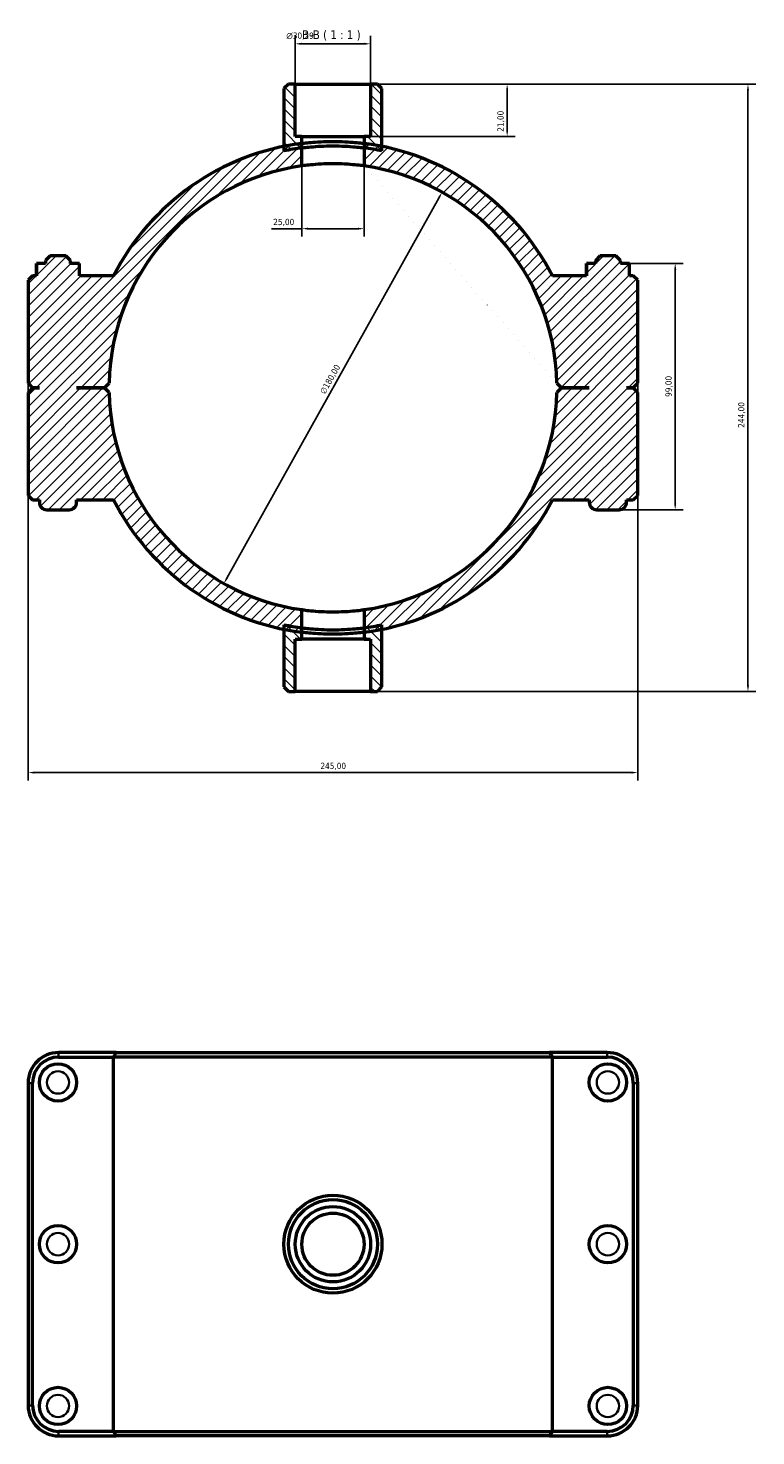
# Model space of a CAD drawing. Header units: millimetres. Extents: x 0 to 902, y -171 to 1184.
# Tile 6 of 6: x 304 to 596, y 618 to 1184. Entities that reach past the tile are written whole.
import ezdxf

# ---------------------------------------------------------------- set-up
doc = ezdxf.new("R2010")
doc.units = ezdxf.units.MM
for name, color, linetype, lineweight in [('Dimension (ISO)', 7, 'Continuous', 25), ('Hatch (ISO)', 7, 'Continuous', 18), ('Symbol (ISO)', 7, 'Continuous', 25), ('Visible (ISO)', 7, 'Continuous', 50), ('Visible Narrow (ISO)', 7, 'Continuous', 35)]:
    doc.layers.add(name, color=color, linetype=linetype, lineweight=lineweight)
doc.styles.add('Label Text (ISO)', font='tahoma.ttf')
doc.styles.add('Note Text (ISO)', font='tahoma.ttf')
doc.dimstyles.new('Default (ISO)', dxfattribs={"dimtxt": 2.5, "dimasz": 2.5, "dimexe": 3.175, "dimexo": 0, "dimgap": 0.762, "dimtad": 1, "dimrnd": 1e-08, "dimzin": 0, "dimtxsty": 'Note Text (ISO)', "dimcen": 0.09, "dimdle": 10, "dimclrd": 256, "dimclre": 256, "dimclrt": 232, "dimazin": 0, "dimtfac": 1.40208, "dimtmove": 0, "dimatfit": 3, "dimfxl": 1, "dimtolj": 1, "dimtzin": 0, "dimlwd": -1, "dimlwe": -1, "dimarcsym": 0})

# ---------------------------------------------------------------- blocks, each defined once
blk = doc.blocks.new('*D7')
at = {"layer": 'Defpoints', "color": 0, "transparency": 16777216}
for p in [(441.68, 1161.06), (439.03, 1140.06), (496.54, 1140.06)]:
    blk.add_point(p, dxfattribs=at)
at = {"layer": 'Dimension (ISO)', "transparency": 16777216}
for p, q in [((441.68, 1161.06), (499.72, 1161.06)), ((496.54, 1158.56), (496.54, 1142.56)), ((439.03, 1140.06), (499.72, 1140.06))]:
    blk.add_line(p, q, dxfattribs=at)
for points in [[(496.13, 1158.56), (496.96, 1158.56), (496.54, 1161.06)], [(496.13, 1142.56), (496.96, 1142.56), (496.54, 1140.06)]]:
    blk.add_solid(points, dxfattribs=at)
at = {"layer": 'Dimension (ISO)', "color": 232, "true_color": 0xca0064, "transparency": 16777216, "insert": (492.61, 1141.95), "char_height": 2.5, "attachment_point": 1, "rotation": 90, "style": 'Note Text (ISO)'}
blk.add_mtext('\\A1;21,00', dxfattribs=at)
blk = doc.blocks.new('*D8')
at = {"layer": 'Defpoints', "color": 0, "transparency": 16777216}
for p in [(411.39, 1177.27), (411.39, 1161.06), (441.68, 1161.06)]:
    blk.add_point(p, dxfattribs=at)
at = {"layer": 'Dimension (ISO)', "transparency": 16777216}
for p, q in [((411.39, 1161.06), (411.39, 1180.45)), ((439.18, 1177.27), (413.89, 1177.27)), ((441.68, 1161.06), (441.68, 1180.45))]:
    blk.add_line(p, q, dxfattribs=at)
for points in [[(413.89, 1177.69), (413.89, 1176.86), (411.39, 1177.27)], [(439.18, 1177.69), (439.18, 1176.86), (441.68, 1177.27)]]:
    blk.add_solid(points, dxfattribs=at)
at = {"layer": 'Dimension (ISO)', "color": 232, "true_color": 0xca0064, "transparency": 16777216, "insert": (407.8, 1181.8), "char_height": 2.5, "attachment_point": 1, "style": 'Note Text (ISO)'}
blk.add_mtext('\\A1;\\fAIGDT|b0|i0;\\H2.5000;\\ln\\fTahoma|b0|i0;\\H2.5000;30,29', dxfattribs=at)
blk = doc.blocks.new('*D9')
at = {"layer": 'Defpoints', "color": 0, "transparency": 16777216}
for p in [(470.38, 1117.66), (382.69, 960.4)]:
    blk.add_point(p, dxfattribs=at)
at = {"layer": 'Dimension (ISO)', "transparency": 16777216}
blk.add_line((383.9, 962.59), (469.16, 1115.48), dxfattribs=at)
blk.add_arc((426.53, 1039.03), 90.03, 58.8349, 82.0188, dxfattribs=at)
for points in [[(468.79, 1115.68), (469.52, 1115.28), (470.38, 1117.66)], [(383.54, 962.79), (384.27, 962.39), (382.69, 960.4)]]:
    blk.add_solid(points, dxfattribs=at)
at = {"layer": 'Dimension (ISO)', "color": 232, "true_color": 0xca0064, "transparency": 16777216, "insert": (421.12, 1037.49), "char_height": 2.5, "attachment_point": 1, "rotation": 60.8556, "style": 'Note Text (ISO)'}
blk.add_mtext('\\A1;∅180,00', dxfattribs=at)
blk = doc.blocks.new('*D10')
at = {"layer": 'Defpoints', "color": 0, "transparency": 16777216}
for p in [(545.66, 1089.06), (541.53, 990.06), (564.08, 990.06)]:
    blk.add_point(p, dxfattribs=at)
at = {"layer": 'Dimension (ISO)', "transparency": 16777216}
for p, q in [((545.66, 1089.06), (567.26, 1089.06)), ((564.08, 1086.56), (564.08, 992.56)), ((541.53, 990.06), (567.26, 990.06))]:
    blk.add_line(p, q, dxfattribs=at)
for points in [[(563.66, 1086.56), (564.5, 1086.56), (564.08, 1089.06)], [(563.66, 992.56), (564.5, 992.56), (564.08, 990.06)]]:
    blk.add_solid(points, dxfattribs=at)
at = {"layer": 'Dimension (ISO)', "color": 232, "true_color": 0xca0064, "transparency": 16777216, "insert": (560.15, 1035.41), "char_height": 2.5, "attachment_point": 1, "rotation": 90, "style": 'Note Text (ISO)'}
blk.add_mtext('\\A1;99,00', dxfattribs=at)
blk = doc.blocks.new('*D11')
at = {"layer": 'Defpoints', "color": 0, "transparency": 16777216}
for p in [(414.03, 1135.45), (439.03, 1135.45), (414.03, 1103)]:
    blk.add_point(p, dxfattribs=at)
at = {"layer": 'Dimension (ISO)', "transparency": 16777216}
for p, q in [((414.03, 1135.45), (414.03, 1099.83)), ((439.03, 1135.45), (439.03, 1099.83)), ((414.03, 1103), (401.78, 1103)), ((436.53, 1103), (416.53, 1103))]:
    blk.add_line(p, q, dxfattribs=at)
for points in [[(416.53, 1103.42), (416.53, 1102.59), (414.03, 1103)], [(436.53, 1103.42), (436.53, 1102.59), (439.03, 1103)]]:
    blk.add_solid(points, dxfattribs=at)
at = {"layer": 'Dimension (ISO)', "color": 232, "true_color": 0xca0064, "transparency": 16777216, "insert": (402.54, 1106.94), "char_height": 2.5, "attachment_point": 1, "style": 'Note Text (ISO)'}
blk.add_mtext('\\A1;25,00', dxfattribs=at)
blk = doc.blocks.new('*D12')
at = {"layer": 'Defpoints', "color": 0, "transparency": 16777216}
for p in [(441.68, 1161.06), (441.68, 917.06), (593.32, 917.06)]:
    blk.add_point(p, dxfattribs=at)
at = {"layer": 'Dimension (ISO)', "transparency": 16777216}
for p, q in [((441.68, 1161.06), (596.49, 1161.06)), ((593.32, 1158.56), (593.32, 919.56)), ((441.68, 917.06), (596.49, 917.06))]:
    blk.add_line(p, q, dxfattribs=at)
for points in [[(592.9, 1158.56), (593.73, 1158.56), (593.32, 1161.06)], [(592.9, 919.56), (593.73, 919.56), (593.32, 917.06)]]:
    blk.add_solid(points, dxfattribs=at)
at = {"layer": 'Dimension (ISO)', "color": 232, "true_color": 0xca0064, "transparency": 16777216, "insert": (589.38, 1023.01), "char_height": 2.5, "attachment_point": 1, "rotation": 90, "style": 'Note Text (ISO)'}
blk.add_mtext('\\A1;244,00', dxfattribs=at)
blk = doc.blocks.new('*D13')
at = {"layer": 'Defpoints', "color": 0, "transparency": 16777216}
for p in [(304.03, 1040.91), (549.03, 1040.91), (304.03, 884.47)]:
    blk.add_point(p, dxfattribs=at)
at = {"layer": 'Dimension (ISO)', "transparency": 16777216}
for p, q in [((304.03, 1040.91), (304.03, 881.3)), ((549.03, 1040.91), (549.03, 881.3)), ((546.53, 884.47), (306.53, 884.47))]:
    blk.add_line(p, q, dxfattribs=at)
for points in [[(306.53, 884.89), (306.53, 884.05), (304.03, 884.47)], [(546.53, 884.89), (546.53, 884.05), (549.03, 884.47)]]:
    blk.add_solid(points, dxfattribs=at)
at = {"layer": 'Dimension (ISO)', "color": 232, "true_color": 0xca0064, "transparency": 16777216, "insert": (421.48, 888.41), "char_height": 2.5, "attachment_point": 1, "style": 'Note Text (ISO)'}
blk.add_mtext('\\A1;245,00', dxfattribs=at)

msp = doc.modelspace()

# ---------------------------------------------------------------- hatches: boundary and pattern name
at = {"layer": 'Hatch (ISO)'}
h = msp.add_hatch(dxfattribs=at)
h.set_pattern_fill('ANSI31', color=256, scale=25.4, angle=90.00021, style=0)
h.set_pattern_definition([(135.0002, (0, 0), (-2.245056, -2.245072), [])])
edge = h.paths.add_edge_path()
edge.add_line((411.386, 1140.061), (411.386, 1161.061))
edge.add_line((411.386, 1161.061), (408.642, 1161.061))
edge.add_line((408.642, 1161.061), (406.842, 1159.261))
edge.add_line((406.842, 1159.261), (406.842, 1136.083))
edge.add_line((406.842, 1136.083), (406.842, 1134.246))
edge.add_ellipse((426.531, 1039.061), major_axis=(-19.689, 95.185), ratio=1, start_angle=355.70185, end_angle=360, ccw=False)
edge.add_line((414.031, 1135.454), (414.031, 1140.061))
edge.add_line((414.031, 1140.061), (411.386, 1140.061))
edge = h.paths.add_edge_path()
edge.add_line((441.677, 1161.061), (441.677, 1140.061))
edge.add_line((441.677, 1140.061), (439.031, 1140.061))
edge.add_line((439.031, 1140.061), (439.031, 1135.454))
edge.add_ellipse((426.531, 1039.061), major_axis=(12.5, 96.393), ratio=1, start_angle=355.70185, end_angle=360, ccw=False)
edge.add_line((446.22, 1134.246), (446.22, 1136.083))
edge.add_line((446.22, 1136.083), (446.22, 1159.261))
edge.add_line((446.22, 1159.261), (444.42, 1161.061))
edge.add_line((444.42, 1161.061), (441.677, 1161.061))
edge = h.paths.add_edge_path()
edge.add_line((414.031, 938.061), (414.031, 942.668))
edge.add_ellipse((426.531, 1039.061), major_axis=(-12.5, -96.393), ratio=1, start_angle=355.70185, end_angle=360, ccw=False)
edge.add_line((406.842, 943.876), (406.842, 942.038))
edge.add_line((406.842, 942.038), (406.842, 918.861))
edge.add_line((406.842, 918.861), (408.642, 917.061))
edge.add_line((408.642, 917.061), (411.386, 917.061))
edge.add_line((411.386, 917.061), (411.386, 938.061))
edge.add_line((411.386, 938.061), (414.031, 938.061))
edge = h.paths.add_edge_path()
edge.add_line((439.031, 942.668), (439.031, 938.061))
edge.add_line((439.031, 938.061), (441.677, 938.061))
edge.add_line((441.677, 938.061), (441.677, 917.061))
edge.add_line((441.677, 917.061), (444.42, 917.061))
edge.add_line((444.42, 917.061), (446.22, 918.861))
edge.add_line((446.22, 918.861), (446.22, 942.038))
edge.add_line((446.22, 942.038), (446.22, 943.876))
edge.add_ellipse((426.531, 1039.061), major_axis=(19.689, -95.185), ratio=1, start_angle=355.70185, end_angle=360, ccw=False)
h = msp.add_hatch(dxfattribs=at)
h.set_pattern_fill('ANSI31', color=256, scale=25.4, style=0)
h.set_pattern_definition([(45, (0, 0), (-2.245064, 2.245064), [])])
edge = h.paths.add_edge_path()
edge.add_line((547.231, 1039.111), (549.031, 1040.911))
edge.add_line((549.031, 1040.911), (549.031, 1082.261))
edge.add_line((549.031, 1082.261), (547.231, 1084.061))
edge.add_line((547.231, 1084.061), (545.665, 1084.061))
edge.add_line((545.665, 1084.061), (545.665, 1089.061))
edge.add_line((545.665, 1089.061), (542.031, 1089.061))
edge.add_line((542.031, 1089.061), (542.031, 1090.261))
edge.add_line((542.031, 1090.261), (540.231, 1092.061))
edge.add_line((540.231, 1092.061), (533.831, 1092.061))
edge.add_line((533.831, 1092.061), (532.031, 1090.261))
edge.add_line((532.031, 1090.261), (532.031, 1089.061))
edge.add_line((532.031, 1089.061), (528.398, 1089.061))
edge.add_line((528.398, 1089.061), (528.398, 1084.061))
edge.add_line((528.398, 1084.061), (514.713, 1084.061))
edge.add_ellipse((426.531, 1039.061), major_axis=(88.182, 45), ratio=1, start_angle=0, end_angle=51.49282)
edge.add_ellipse((426.531, 1039.061), major_axis=(19.689, 97.022), ratio=1, start_angle=0, end_angle=4.21781)
edge.add_line((439.031, 1137.268), (439.031, 1128.188))
edge.add_ellipse((426.531, 1039.061), major_axis=(12.5, 89.128), ratio=1, start_angle=279.16132, end_angle=360, ccw=False)
edge.add_line((516.512, 1040.911), (518.331, 1039.111))
edge.add_line((518.331, 1039.111), (529.531, 1039.111))
edge.add_line((529.531, 1039.111), (529.531, 1039.011))
edge.add_line((529.531, 1039.011), (518.331, 1039.011))
edge.add_line((518.331, 1039.011), (516.512, 1037.211))
edge.add_ellipse((426.531, 1039.061), major_axis=(89.981, -1.85), ratio=1, start_angle=279.16132, end_angle=360, ccw=False)
edge.add_line((439.031, 949.933), (439.031, 940.853))
edge.add_ellipse((426.531, 1039.061), major_axis=(12.5, -98.208), ratio=1, start_angle=0, end_angle=4.21781)
edge.add_ellipse((426.531, 1039.061), major_axis=(19.689, -97.022), ratio=1, start_angle=0, end_angle=51.49282)
edge.add_line((514.713, 994.061), (529.531, 994.061))
edge.add_line((529.531, 994.061), (529.531, 993.061))
edge.add_ellipse((532.531, 993.061), major_axis=(-3, 0), ratio=1, start_angle=0, end_angle=90)
edge.add_line((532.531, 990.061), (541.531, 990.061))
edge.add_ellipse((541.531, 993.061), major_axis=(0, -3), ratio=1, start_angle=0, end_angle=90)
edge.add_line((544.531, 993.061), (544.531, 994.061))
edge.add_line((544.531, 994.061), (547.231, 994.061))
edge.add_line((547.231, 994.061), (549.031, 995.861))
edge.add_line((549.031, 995.861), (549.031, 1037.211))
edge.add_line((549.031, 1037.211), (547.231, 1039.011))
edge.add_line((547.231, 1039.011), (544.531, 1039.011))
edge.add_line((544.531, 1039.011), (544.531, 1039.111))
edge.add_line((544.531, 1039.111), (547.231, 1039.111))
edge = h.paths.add_edge_path()
edge.add_line((304.031, 1040.911), (305.831, 1039.111))
edge.add_line((305.831, 1039.111), (308.531, 1039.111))
edge.add_line((308.531, 1039.111), (308.531, 1039.011))
edge.add_line((308.531, 1039.011), (305.831, 1039.011))
edge.add_line((305.831, 1039.011), (304.031, 1037.211))
edge.add_line((304.031, 1037.211), (304.031, 995.861))
edge.add_line((304.031, 995.861), (305.831, 994.061))
edge.add_line((305.831, 994.061), (308.531, 994.061))
edge.add_line((308.531, 994.061), (308.531, 993.061))
edge.add_ellipse((311.531, 993.061), major_axis=(-3, 0), ratio=1, start_angle=0, end_angle=90)
edge.add_line((311.531, 990.061), (320.531, 990.061))
edge.add_ellipse((320.531, 993.061), major_axis=(0, -3), ratio=1, start_angle=0, end_angle=90)
edge.add_line((323.531, 993.061), (323.531, 994.061))
edge.add_line((323.531, 994.061), (338.35, 994.061))
edge.add_ellipse((426.531, 1039.061), major_axis=(-88.182, -45), ratio=1, start_angle=0, end_angle=51.49282)
edge.add_ellipse((426.531, 1039.061), major_axis=(-19.689, -97.022), ratio=1, start_angle=0, end_angle=4.21781)
edge.add_line((414.031, 940.853), (414.031, 949.933))
edge.add_ellipse((426.531, 1039.061), major_axis=(-12.5, -89.128), ratio=1, start_angle=279.16132, end_angle=360, ccw=False)
edge.add_line((336.55, 1037.211), (334.731, 1039.011))
edge.add_line((334.731, 1039.011), (323.531, 1039.011))
edge.add_line((323.531, 1039.011), (323.531, 1039.111))
edge.add_line((323.531, 1039.111), (334.731, 1039.111))
edge.add_line((334.731, 1039.111), (336.55, 1040.911))
edge.add_ellipse((426.531, 1039.061), major_axis=(-89.981, 1.85), ratio=1, start_angle=279.16132, end_angle=360, ccw=False)
edge.add_line((414.031, 1128.188), (414.031, 1137.268))
edge.add_ellipse((426.531, 1039.061), major_axis=(-12.5, 98.208), ratio=1, start_angle=0, end_angle=4.21781)
edge.add_ellipse((426.531, 1039.061), major_axis=(-19.689, 97.022), ratio=1, start_angle=0, end_angle=51.49282)
edge.add_line((338.35, 1084.061), (324.665, 1084.061))
edge.add_line((324.665, 1084.061), (324.665, 1089.061))
edge.add_line((324.665, 1089.061), (321.031, 1089.061))
edge.add_line((321.031, 1089.061), (321.031, 1090.261))
edge.add_line((321.031, 1090.261), (319.231, 1092.061))
edge.add_line((319.231, 1092.061), (312.831, 1092.061))
edge.add_line((312.831, 1092.061), (311.031, 1090.261))
edge.add_line((311.031, 1090.261), (311.031, 1089.061))
edge.add_line((311.031, 1089.061), (307.398, 1089.061))
edge.add_line((307.398, 1089.061), (307.398, 1084.061))
edge.add_line((307.398, 1084.061), (305.831, 1084.061))
edge.add_line((305.831, 1084.061), (304.031, 1082.261))
edge.add_line((304.031, 1082.261), (304.031, 1040.911))

# ---------------------------------------------------------------- linework, layer by layer
at = {"layer": 'Visible (ISO)'}
for p, q in [((408.642, 1161.061), (406.842, 1159.261)), ((411.386, 1161.061), (408.642, 1161.061)), ((411.386, 1140.061), (411.386, 1161.061)), ((411.386, 1161.061), (441.677, 1161.061)), ((441.677, 1161.061), (441.677, 1140.061)), ((444.42, 1161.061), (441.677, 1161.061)), ((446.22, 1159.261), (444.42, 1161.061)), ((406.842, 1159.261), (406.842, 1134.246)), ((446.22, 1134.246), (446.22, 1159.261)), ((414.031, 1140.061), (411.386, 1140.061)), ((414.031, 1135.454), (414.031, 1140.061)), ((414.031, 1140.061), (439.031, 1140.061)), ((414.031, 1128.188), (414.031, 1137.268)), ((441.677, 1140.061), (439.031, 1140.061)), ((439.031, 1140.061), (439.031, 1135.454)), ((439.031, 1137.268), (439.031, 1128.188)), ((312.831, 1092.061), (311.031, 1090.261)), ((319.231, 1092.061), (312.831, 1092.061)), ((321.031, 1090.261), (319.231, 1092.061)), ((533.831, 1092.061), (532.031, 1090.261)), ((540.231, 1092.061), (533.831, 1092.061)), ((542.031, 1090.261), (540.231, 1092.061)), ((307.371, 1089.061), (307.398, 1089.061)), ((307.371, 1084.061), (307.371, 1089.061)), ((311.031, 1089.061), (307.398, 1089.061)), ((307.398, 1089.061), (307.398, 1084.061)), ((311.031, 1090.261), (311.031, 1089.061)), ((321.031, 1089.061), (321.031, 1090.261)), ((324.665, 1089.061), (321.031, 1089.061)), ((324.665, 1084.061), (324.665, 1089.061)), ((324.665, 1089.061), (324.691, 1089.061)), ((324.691, 1084.061), (324.691, 1089.061)), ((528.398, 1089.061), (528.371, 1089.061)), ((528.371, 1084.061), (528.371, 1089.061)), ((532.031, 1089.061), (528.398, 1089.061)), ((528.398, 1089.061), (528.398, 1084.061)), ((532.031, 1090.261), (532.031, 1089.061)), ((542.031, 1089.061), (542.031, 1090.261)), ((545.665, 1089.061), (542.031, 1089.061)), ((545.665, 1084.061), (545.665, 1089.061)), ((545.691, 1089.061), (545.665, 1089.061)), ((545.691, 1084.061), (545.691, 1089.061)), ((305.831, 1084.061), (304.031, 1082.261)), ((304.031, 1082.261), (304.031, 1040.911)), ((307.398, 1084.061), (305.831, 1084.061)), ((338.35, 1084.061), (324.665, 1084.061)), ((528.398, 1084.061), (514.713, 1084.061)), ((547.231, 1084.061), (545.665, 1084.061)), ((549.031, 1082.261), (547.231, 1084.061)), ((549.031, 1040.911), (549.031, 1082.261)), ((304.031, 1040.911), (305.831, 1039.111)), ((334.731, 1039.111), (336.55, 1040.911)), ((516.512, 1040.911), (518.331, 1039.111)), ((547.231, 1039.111), (549.031, 1040.911)), ((305.831, 1039.011), (304.031, 1037.211)), ((304.031, 1037.211), (304.031, 995.861)), ((305.831, 1039.111), (308.531, 1039.111)), ((308.531, 1039.011), (305.831, 1039.011)), ((308.531, 1039.111), (308.531, 1039.011)), ((323.531, 1039.011), (323.531, 1039.111)), ((323.531, 1039.111), (334.731, 1039.111)), ((334.731, 1039.011), (323.531, 1039.011)), ((336.55, 1037.211), (334.731, 1039.011)), ((518.331, 1039.011), (516.512, 1037.211)), ((518.331, 1039.111), (529.531, 1039.111)), ((529.531, 1039.011), (518.331, 1039.011)), ((529.531, 1039.111), (529.531, 1039.011)), ((544.531, 1039.011), (544.531, 1039.111)), ((544.531, 1039.111), (547.231, 1039.111)), ((547.231, 1039.011), (544.531, 1039.011)), ((549.031, 1037.211), (547.231, 1039.011)), ((549.031, 995.861), (549.031, 1037.211)), ((304.031, 995.861), (305.831, 994.061)), ((547.231, 994.061), (549.031, 995.861)), ((305.831, 994.061), (308.531, 994.061)), ((308.531, 994.061), (308.531, 993.061)), ((311.531, 990.061), (320.531, 990.061)), ((323.531, 993.061), (323.531, 994.061)), ((323.531, 994.061), (338.35, 994.061)), ((514.713, 994.061), (529.531, 994.061)), ((529.531, 994.061), (529.531, 993.061)), ((532.531, 990.061), (541.531, 990.061)), ((544.531, 993.061), (544.531, 994.061)), ((544.531, 994.061), (547.231, 994.061)), ((414.031, 940.853), (414.031, 949.933)), ((439.031, 949.933), (439.031, 940.853)), ((406.842, 943.876), (406.842, 918.861)), ((414.031, 938.061), (414.031, 942.668)), ((439.031, 942.668), (439.031, 938.061)), ((446.22, 918.861), (446.22, 943.876)), ((411.386, 917.061), (411.386, 938.061)), ((411.386, 938.061), (414.031, 938.061)), ((439.031, 938.061), (414.031, 938.061)), ((439.031, 938.061), (441.677, 938.061)), ((441.677, 938.061), (441.677, 917.061)), ((406.842, 918.861), (408.642, 917.061)), ((408.642, 917.061), (411.386, 917.061)), ((441.677, 917.061), (411.386, 917.061)), ((441.677, 917.061), (444.42, 917.061)), ((444.42, 917.061), (446.22, 918.861)), ((339.459, 772.001), (316.281, 772.001)), ((316.281, 770.201), (338.35, 770.201)), ((514.713, 770.201), (338.35, 770.201)), ((338.35, 619.801), (338.35, 770.201)), ((339.459, 772.001), (513.604, 772.001)), ((536.781, 772.001), (513.604, 772.001)), ((514.713, 770.201), (536.781, 770.201)), ((514.713, 619.801), (514.713, 770.201)), ((304.031, 759.751), (304.031, 630.251)), ((305.831, 630.251), (305.831, 759.751)), ((547.231, 759.751), (547.231, 630.251)), ((549.031, 630.251), (549.031, 759.751)), ((338.35, 619.801), (316.281, 619.801)), ((316.281, 618.001), (339.459, 618.001)), ((338.35, 619.801), (514.713, 619.801)), ((513.604, 618.001), (339.459, 618.001)), ((513.604, 618.001), (536.781, 618.001)), ((536.781, 619.801), (514.713, 619.801))]:
    msp.add_line(p, q, dxfattribs=at)
for centre, radius in [((316.031, 760.001), 7.5), ((537.031, 760.001), 7.5), ((426.531, 695.001), 19.689), ((426.531, 695.001), 17.889), ((426.531, 695.001), 15.146), ((426.531, 695.001), 12.5), ((316.031, 695.001), 7.5), ((537.031, 695.001), 7.5), ((316.031, 630.001), 7.5), ((537.031, 630.001), 7.5)]:
    msp.add_circle(centre, radius, dxfattribs=at)
for centre, radius, start, end in [((426.531, 1039.061), 99, 97.25368, 152.96431), ((426.531, 1039.061), 99, 27.03569, 82.74632), ((426.531, 1039.061), 97.2, 97.38875, 101.68689), ((426.531, 1039.061), 97.2, 78.31311, 82.61125), ((426.531, 1039.061), 90, 97.98356, 178.82223), ((426.531, 1039.061), 90, 1.17777, 82.01644), ((426.531, 1039.061), 90, 181.17777, 262.01644), ((426.531, 1039.061), 90, 277.98356, 358.82223), ((311.531, 993.061), 3, 180, 270), ((320.531, 993.061), 3, 270, 0), ((426.531, 1039.061), 99, 207.03569, 262.74632), ((426.531, 1039.061), 99, 277.25368, 332.96431), ((532.531, 993.061), 3, 180, 270), ((541.531, 993.061), 3, 270, 0), ((426.531, 1039.061), 97.2, 258.31311, 262.61125), ((426.531, 1039.061), 97.2, 277.38875, 281.68689), ((316.281, 759.751), 12.25, 90, 180), ((316.281, 759.751), 10.45, 90, 180), ((536.781, 759.751), 12.25, 0, 90), ((536.781, 759.751), 10.45, 0, 90), ((316.281, 630.251), 12.25, 180, 270), ((316.281, 630.251), 10.45, 180, 270), ((536.781, 630.251), 12.25, 270, 0), ((536.781, 630.251), 10.45, 270, 0)]:
    msp.add_arc(centre, radius, start, end, dxfattribs=at)
for points, knots in [([(414.031, 1137.268), (414.031, 1137.268), (414.346, 1137.31), (415.622, 1137.46), (416.584, 1137.566), (418.801, 1137.765), (420.206, 1137.87), (423.285, 1138.019), (424.96, 1138.061), (428.103, 1138.061), (429.777, 1138.019), (432.857, 1137.87), (434.261, 1137.765), (436.479, 1137.566), (437.441, 1137.46), (438.717, 1137.31), (439.031, 1137.268), (439.031, 1137.268)], [3.7711915, 3.7711915, 3.7711915, 3.7711915, 4.2425925, 4.2425925, 4.7139935, 4.7139935, 5.1853904, 5.1853904, 5.6567873, 5.6567873, 6.1281842, 6.1281842, 6.5995811, 6.5995811, 7.0709821, 7.0709821, 7.5423831, 7.5423831, 7.5423831, 7.5423831]), ([(414.031, 1135.454), (414.031, 1135.454), (414.346, 1135.496), (415.622, 1135.649), (416.584, 1135.757), (418.801, 1135.959), (420.206, 1136.067), (423.285, 1136.219), (424.96, 1136.261), (428.103, 1136.261), (429.778, 1136.219), (432.857, 1136.067), (434.261, 1135.959), (436.479, 1135.757), (437.441, 1135.649), (438.717, 1135.496), (439.031, 1135.454), (439.031, 1135.454)], [0, 0, 0, 0, 0.4714215, 0.4714215, 0.942843, 0.942843, 1.4142601, 1.4142601, 1.8856772, 1.8856772, 2.3570944, 2.3570944, 2.8285115, 2.8285115, 3.299933, 3.299933, 3.7713545, 3.7713545, 3.7713545, 3.7713545]), ([(439.031, 1128.188), (439.031, 1128.188), (438.717, 1128.234), (437.44, 1128.399), (436.479, 1128.516), (434.261, 1128.735), (432.857, 1128.851), (429.778, 1129.015), (428.103, 1129.061), (424.96, 1129.061), (423.284, 1129.015), (420.205, 1128.851), (418.801, 1128.735), (416.584, 1128.516), (415.622, 1128.399), (414.346, 1128.234), (414.031, 1128.188), (414.031, 1128.188)], [0, 0, 0, 0, 0.4715165, 0.4715165, 0.9430331, 0.9430331, 1.4145436, 1.4145436, 1.8860541, 1.8860541, 2.3575646, 2.3575646, 2.8290752, 2.8290752, 3.3005917, 3.3005917, 3.7721082, 3.7721082, 3.7721082, 3.7721082]), ([(414.031, 949.933), (414.031, 949.933), (414.346, 949.887), (415.622, 949.722), (416.584, 949.605), (418.801, 949.386), (420.205, 949.27), (423.284, 949.106), (424.96, 949.061), (428.103, 949.061), (429.778, 949.106), (432.857, 949.27), (434.261, 949.386), (436.479, 949.605), (437.44, 949.722), (438.717, 949.887), (439.031, 949.933), (439.031, 949.933)], [0, 0, 0, 0, 0.4715165, 0.4715165, 0.9430331, 0.9430331, 1.4145436, 1.4145436, 1.8860541, 1.8860541, 2.3575646, 2.3575646, 2.8290752, 2.8290752, 3.3005917, 3.3005917, 3.7721082, 3.7721082, 3.7721082, 3.7721082]), ([(414.031, 942.668), (414.031, 942.668), (414.346, 942.625), (415.622, 942.473), (416.584, 942.365), (418.801, 942.162), (420.206, 942.055), (423.285, 941.903), (424.96, 941.861), (428.103, 941.861), (429.778, 941.903), (432.857, 942.055), (434.261, 942.162), (436.479, 942.365), (437.441, 942.473), (438.717, 942.625), (439.031, 942.668), (439.031, 942.668)], [3.7713545, 3.7713545, 3.7713545, 3.7713545, 4.242776, 4.242776, 4.7141975, 4.7141975, 5.1856146, 5.1856146, 5.6570317, 5.6570317, 6.1284488, 6.1284488, 6.5998659, 6.5998659, 7.0712875, 7.0712875, 7.542709, 7.542709, 7.542709, 7.542709]), ([(439.031, 940.853), (439.031, 940.853), (438.717, 940.811), (437.441, 940.662), (436.479, 940.555), (434.261, 940.357), (432.857, 940.251), (429.777, 940.102), (428.103, 940.061), (424.96, 940.061), (423.285, 940.102), (420.206, 940.251), (418.801, 940.357), (416.584, 940.555), (415.622, 940.662), (414.346, 940.811), (414.031, 940.853), (414.031, 940.853)], [3.7711915, 3.7711915, 3.7711915, 3.7711915, 4.2425925, 4.2425925, 4.7139935, 4.7139935, 5.1853904, 5.1853904, 5.6567873, 5.6567873, 6.1281842, 6.1281842, 6.5995811, 6.5995811, 7.0709821, 7.0709821, 7.5423831, 7.5423831, 7.5423831, 7.5423831])]:
    msp.add_open_spline(points, degree=3, knots=knots, dxfattribs=at)
for points in [[(339.459, 772.001), (339.087, 771.401), (338.717, 770.801), (338.35, 770.201)], [(513.604, 772.001), (513.975, 771.401), (514.345, 770.801), (514.713, 770.201)], [(339.459, 618.001), (339.087, 618.6), (338.717, 619.2), (338.35, 619.801)], [(513.604, 618.001), (513.975, 618.6), (514.345, 619.2), (514.713, 619.801)]]:
    msp.add_open_spline(points, degree=3, dxfattribs=at)
at = {"layer": 'Visible Narrow (ISO)'}
for p, q in [((316.281, 770.291), (316.281, 771.911)), ((536.781, 770.291), (536.781, 771.911)), ((305.741, 759.751), (304.121, 759.751)), ((547.321, 759.751), (548.941, 759.751)), ((305.741, 630.251), (304.121, 630.251)), ((547.321, 630.251), (548.941, 630.251)), ((316.281, 619.711), (316.281, 618.091)), ((536.781, 619.711), (536.781, 618.091))]:
    msp.add_line(p, q, dxfattribs=at)
for centre in [(316.031, 760.001), (537.031, 760.001), (316.031, 695.001), (537.031, 695.001), (316.031, 630.001), (537.031, 630.001)]:
    msp.add_circle(centre, 4.5, dxfattribs=at)

# ---------------------------------------------------------------- texts
at = {"layer": 'Symbol (ISO)', "insert": (414.092, 1178.561), "char_height": 3.5, "attachment_point": 7, "style": 'Label Text (ISO)'}
msp.add_mtext('B-B ( 1 : 1 )', dxfattribs=at)

# ---------------------------------------------------------------- dimensions: what is measured, and where the dimension line sits
at = {"layer": 'Dimension (ISO)'}
dim = msp.add_linear_dim(base=(411.386, 1177.274), p1=(441.677, 1161.061), p2=(411.386, 1161.061), angle=180, text='\\fAIGDT|b0|i0;\\H2.5000;\\ln\\fTahoma|b0|i0;\\H2.5000;<>', dimstyle='Default (ISO)', override={"dimdec": 2, "dimtp": 0, "dimtm": 0, "dimtdec": 2, "dimtofl": 0, "dimatfit": 1}, dxfattribs=at)
dim.commit()
dim.dimension.update_dxf_attribs({"geometry": '*D8', "text_midpoint": (413.349, 1177.274), "dimtype": 160})
for base, p1, p2, angle, picture, middle in [((496.545, 1140.061), (441.677, 1161.061), (439.031, 1140.061), 90, '*D7', (496.545, 1146.061)), ((593.315, 917.061), (441.677, 1161.061), (441.677, 917.061), 90, '*D12', (593.315, 1028.061)), ((564.08, 990.061), (545.665, 1089.061), (541.531, 990.061), 270, '*D10', (564.08, 1039.561))]:
    dim = msp.add_linear_dim(base=base, p1=p1, p2=p2, angle=angle, dimstyle='Default (ISO)', override={"dimdec": 2, "dimtp": 0, "dimtm": 0, "dimtdec": 2, "dimtofl": 0, "dimatfit": 1}, dxfattribs=at)
    dim.commit()
    dim.dimension.update_dxf_attribs({"geometry": picture, "text_midpoint": middle, "dimtype": 160})
for base, p1, p2, override, picture, middle in [((414.031, 1103.002), (439.031, 1135.454), (414.031, 1135.454), {"dimdec": 2, "dimtp": 0, "dimtm": 0, "dimtdec": 2, "dimtofl": 0, "dimatfit": 2}, '*D11', (406.656, 1103.002)), ((304.031, 884.471), (549.031, 1040.911), (304.031, 1040.911), {"dimdec": 2, "dimtp": 0, "dimtm": 0, "dimtdec": 2, "dimtofl": 0, "dimatfit": 1}, '*D13', (426.531, 884.471))]:
    dim = msp.add_linear_dim(base=base, p1=p1, p2=p2, dimstyle='Default (ISO)', override=override, dxfattribs=at)
    dim.commit()
    dim.dimension.update_dxf_attribs({"geometry": picture, "text_midpoint": middle, "dimtype": 160})
dim = msp.add_diameter_dim_2p(p1=(382.687, 960.405), p2=(470.375, 1117.663), dimstyle='Default (ISO)', override={"dimdec": 2, "dimlfac": 0.999703, "dimtp": 0, "dimtm": 0, "dimtdec": 2, "dimatfit": 2}, dxfattribs=at)
dim.commit()
dim.dimension.update_dxf_attribs({"geometry": '*D9', "text_midpoint": (427.725, 1041.174), "dimtype": 163})

doc.saveas('drawing.dxf')
